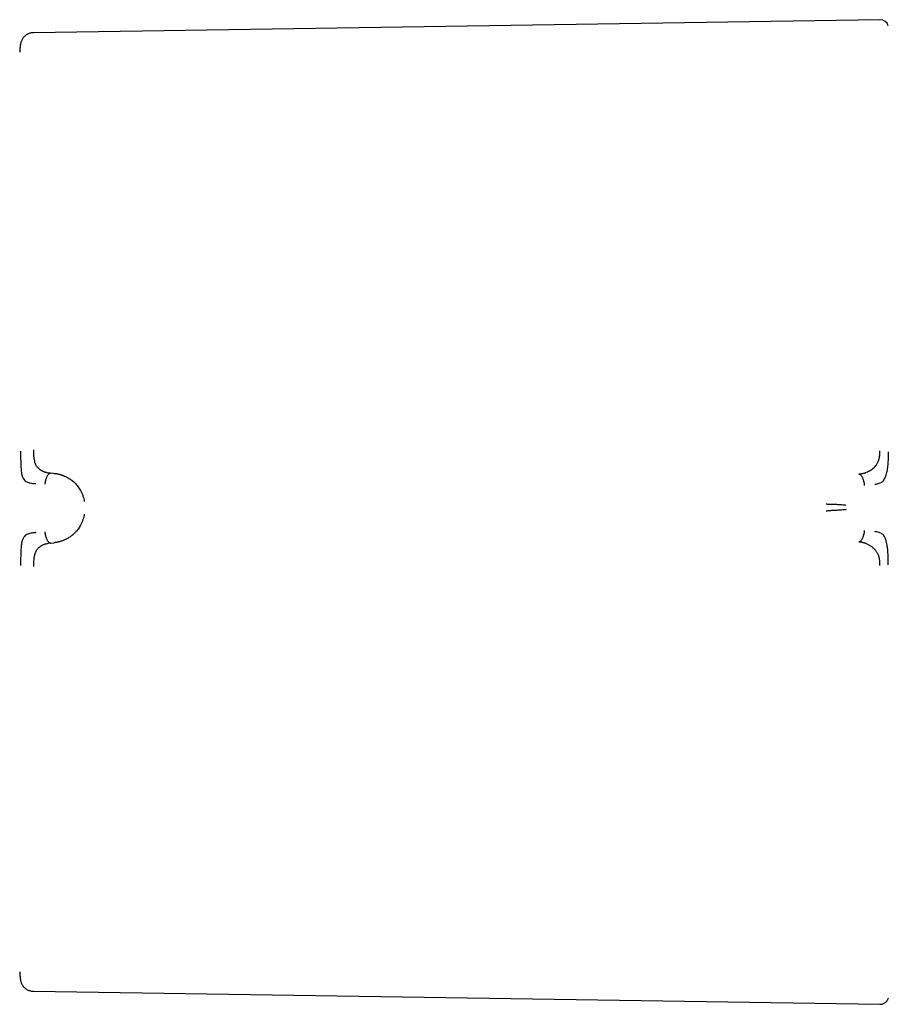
# Model space of a CAD drawing. Header units: millimetres. Extents: x 8 to 740, y 12 to 366.
# Tile 12 of 49: x 171 to 211, y 46 to 91. Entities that reach past the tile are written whole.
import ezdxf

# ---------------------------------------------------------------- set-up
doc = ezdxf.new("R2010")
doc.units = ezdxf.units.MM

msp = doc.modelspace()

# ---------------------------------------------------------------- linework, layer by layer
at = {"color": 7, "linetype": 'Continuous', "lineweight": 30}
for p, q in [((210.852, 91.202), (171.753, 90.6)), ((171.161, 90.1), (171.161, 90.1)), ((172.7, 70.246), (172.548, 70.258)), ((172.548, 67.027), (172.7, 67.042)), ((171.753, 46.324), (210.852, 45.721))]:
    msp.add_line(p, q, dxfattribs=at)
msp.add_arc((210.858, 90.806), 0.396, 16.6163, 90.8829, dxfattribs=at)
for points, knots in [([(171.753, 90.6), (171.731, 90.599), (171.686, 90.596), (171.619, 90.583), (171.552, 90.563), (171.486, 90.535), (171.423, 90.499), (171.365, 90.455), (171.313, 90.405), (171.268, 90.348), (171.229, 90.288), (171.199, 90.225), (171.175, 90.163), (171.166, 90.12), (171.161, 90.1)], [0, 0, 0, 0, 0.078958, 0.16062, 0.244342, 0.329527, 0.415705, 0.502612, 0.589422, 0.675389, 0.760342, 0.843876, 0.92543, 1, 1, 1, 1]), ([(171.162, 90.099), (171.157, 90.07), (171.141, 89.989), (171.127, 89.856), (171.122, 89.752), (171.12, 89.7)], [0, 0, 0, 0, 0.222913, 0.613437, 1, 1, 1, 1]), ([(171.161, 71.267), (171.162, 71.169), (171.162, 70.978), (171.168, 70.705), (171.18, 70.455), (171.203, 70.244), (171.244, 70.081), (171.301, 69.967), (171.372, 69.902), (171.464, 69.844), (171.579, 69.806), (171.713, 69.787), (171.801, 69.779), (171.843, 69.775), (171.856, 69.774), (171.861, 69.774), (171.862, 69.773)], [0, 0, 0, 0, 0.117772, 0.228252, 0.33124, 0.427014, 0.515099, 0.595624, 0.669421, 0.735797, 0.846044, 0.926768, 0.978141, 0.992758, 0.997301, 1, 1, 1, 1]), ([(171.753, 71.331), (171.753, 71.287), (171.754, 71.201), (171.759, 71.103), (171.764, 71.034), (171.769, 70.992), (171.774, 70.951), (171.779, 70.913), (171.79, 70.851), (171.809, 70.77), (171.839, 70.686), (171.871, 70.622), (171.901, 70.573), (171.944, 70.521), (172.001, 70.465), (172.054, 70.425), (172.091, 70.402), (172.108, 70.392), (172.125, 70.382), (172.142, 70.373), (172.16, 70.363), (172.178, 70.355), (172.197, 70.346), (172.222, 70.335), (172.259, 70.321), (172.312, 70.303), (172.378, 70.285), (172.458, 70.268), (172.516, 70.262), (172.548, 70.258)], [0, 0, 0, 0, 0.069025, 0.134226, 0.159046, 0.183078, 0.206287, 0.22865, 0.250149, 0.316401, 0.379891, 0.420809, 0.460701, 0.499516, 0.563083, 0.631484, 0.645503, 0.659713, 0.674115, 0.688707, 0.70349, 0.718464, 0.733629, 0.748983, 0.780106, 0.820964, 0.871406, 0.931199, 1, 1, 1, 1]), ([(209.873, 70.212), (209.873, 70.212), (209.876, 70.212), (209.884, 70.213), (209.901, 70.214), (209.929, 70.218), (209.963, 70.223), (210.002, 70.23), (210.043, 70.238), (210.078, 70.247), (210.105, 70.255), (210.123, 70.26), (210.142, 70.266), (210.161, 70.272), (210.181, 70.279), (210.201, 70.287), (210.251, 70.305), (210.326, 70.339), (210.398, 70.38), (210.444, 70.409), (210.466, 70.424), (210.487, 70.439), (210.507, 70.455), (210.526, 70.47), (210.566, 70.504), (210.623, 70.559), (210.683, 70.634), (210.727, 70.702), (210.759, 70.761), (210.79, 70.832), (210.817, 70.92), (210.836, 71.016), (210.846, 71.107), (210.851, 71.192), (210.852, 71.251), (210.852, 71.282)], [0, 0, 0, 0, 0.000491, 0.004709, 0.016801, 0.036349, 0.063449, 0.08868, 0.118244, 0.1522, 0.164633, 0.177573, 0.191021, 0.204979, 0.21945, 0.234434, 0.249933, 0.328151, 0.400024, 0.417785, 0.435101, 0.45197, 0.468393, 0.484369, 0.499899, 0.569641, 0.634729, 0.675595, 0.714547, 0.751696, 0.809478, 0.868786, 0.909647, 0.953487, 1, 1, 1, 1]), ([(211.237, 71.246), (211.237, 71.155), (211.235, 70.973), (211.22, 70.707), (211.193, 70.453), (211.143, 70.217), (211.083, 70.046), (211.026, 69.928), (210.945, 69.835), (210.809, 69.761), (210.681, 69.741), (210.617, 69.731)], [0, 0, 0, 0, 0.12498, 0.249974, 0.375129, 0.4995, 0.626711, 0.691987, 0.75435, 0.875912, 1, 1, 1, 1]), ([(172.548, 70.258), (172.539, 70.257), (172.521, 70.254), (172.495, 70.243), (172.47, 70.227), (172.444, 70.203), (172.417, 70.171), (172.391, 70.129), (172.366, 70.082), (172.345, 70.03), (172.326, 69.975), (172.308, 69.908), (172.292, 69.83), (172.287, 69.77), (172.284, 69.741)], [0, 0, 0, 0, 0.0560965, 0.1114538, 0.1670977, 0.2237799, 0.3017404, 0.3829006, 0.4672086, 0.5542162, 0.6432084, 0.7332982, 0.8682717, 1, 1, 1, 1]), ([(172.7, 70.246), (172.7, 70.246), (172.701, 70.246), (172.703, 70.246), (172.713, 70.245), (172.734, 70.243), (172.769, 70.239), (172.812, 70.233), (172.861, 70.225), (172.914, 70.214), (172.958, 70.204), (172.993, 70.194), (173.016, 70.188), (173.039, 70.18), (173.064, 70.172), (173.089, 70.164), (173.115, 70.154), (173.165, 70.135), (173.236, 70.105), (173.323, 70.061), (173.394, 70.019), (173.45, 69.983), (173.484, 69.959), (173.505, 69.943), (173.516, 69.935), (173.526, 69.928), (173.536, 69.92), (173.546, 69.912), (173.584, 69.882), (173.647, 69.826), (173.731, 69.739), (173.805, 69.648), (173.872, 69.554), (173.935, 69.448), (173.992, 69.331), (174.042, 69.202), (174.08, 69.073), (174.095, 68.985), (174.103, 68.943)], [0, 0, 0, 0, 0.000168, 0.001366, 0.004585, 0.016602, 0.036108, 0.063195, 0.088438, 0.118038, 0.152065, 0.164532, 0.177513, 0.191011, 0.205027, 0.219565, 0.234628, 0.250218, 0.305811, 0.357356, 0.404738, 0.433682, 0.460748, 0.467525, 0.474171, 0.480686, 0.487071, 0.493324, 0.499446, 0.559752, 0.617506, 0.67268, 0.725262, 0.775261, 0.835907, 0.893476, 0.948104, 1, 1, 1, 1]), ([(210.142, 69.69), (210.139, 69.72), (210.134, 69.781), (210.117, 69.86), (210.099, 69.927), (210.08, 69.983), (210.058, 70.035), (210.033, 70.082), (210.006, 70.124), (209.978, 70.156), (209.952, 70.18), (209.926, 70.197), (209.9, 70.208), (209.882, 70.211), (209.873, 70.212)], [0, 0, 0, 0, 0.13147, 0.266093, 0.355962, 0.444778, 0.53168, 0.615972, 0.697218, 0.775365, 0.832243, 0.888114, 0.943702, 1, 1, 1, 1]), ([(209.289, 68.767), (209.255, 68.771), (209.189, 68.777), (209.081, 68.787), (208.969, 68.795), (208.867, 68.801), (208.775, 68.806), (208.695, 68.81), (208.614, 68.813), (208.532, 68.815), (208.449, 68.816), (208.394, 68.817), (208.366, 68.817)], [0, 0, 0, 0, 0.134286, 0.265138, 0.392743, 0.517429, 0.599189, 0.680064, 0.760287, 0.840133, 0.919918, 1, 1, 1, 1]), ([(174.103, 68.367), (174.096, 68.325), (174.08, 68.237), (174.042, 68.109), (173.992, 67.98), (173.935, 67.863), (173.875, 67.76), (173.813, 67.669), (173.737, 67.572), (173.674, 67.505), (173.63, 67.462), (173.615, 67.449), (173.601, 67.435), (173.586, 67.422), (173.571, 67.41), (173.542, 67.385), (173.495, 67.348), (173.428, 67.301), (173.361, 67.26), (173.298, 67.224), (173.256, 67.202), (173.227, 67.188), (173.214, 67.182), (173.2, 67.175), (173.186, 67.169), (173.171, 67.163), (173.157, 67.157), (173.119, 67.141), (173.062, 67.12), (172.988, 67.096), (172.922, 67.079), (172.865, 67.066), (172.813, 67.056), (172.769, 67.05), (172.734, 67.045), (172.713, 67.043), (172.703, 67.042), (172.701, 67.042), (172.7, 67.042), (172.7, 67.042), (172.7, 67.042)], [0, 0, 0, 0, 0.051373, 0.105665, 0.163102, 0.223827, 0.27137, 0.320803, 0.372124, 0.442732, 0.452222, 0.461768, 0.471368, 0.481024, 0.490735, 0.500501, 0.537698, 0.579265, 0.625137, 0.657731, 0.692132, 0.7001, 0.708157, 0.716302, 0.724536, 0.732857, 0.741265, 0.74976, 0.79759, 0.84013, 0.877473, 0.909711, 0.93693, 0.964012, 0.983495, 0.995471, 0.998664, 0.999564, 0.99984, 1, 1, 1, 1]), ([(209.293, 68.573), (209.259, 68.568), (209.192, 68.559), (209.083, 68.55), (208.971, 68.543), (208.868, 68.538), (208.776, 68.533), (208.696, 68.529), (208.615, 68.524), (208.533, 68.518), (208.45, 68.511), (208.394, 68.504), (208.367, 68.501)], [0, 0, 0, 0, 0.134303, 0.26534, 0.393205, 0.518102, 0.599917, 0.680753, 0.760843, 0.840485, 0.920053, 1, 1, 1, 1]), ([(171.862, 67.509), (171.858, 67.508), (171.838, 67.506), (171.794, 67.501), (171.724, 67.494), (171.635, 67.481), (171.54, 67.458), (171.45, 67.422), (171.37, 67.369), (171.3, 67.301), (171.243, 67.184), (171.203, 67.018), (171.179, 66.806), (171.168, 66.555), (171.162, 66.282), (171.162, 66.092), (171.161, 65.993)], [0, 0, 0, 0, 0.007539, 0.032602, 0.07418, 0.124929, 0.188679, 0.265565, 0.331914, 0.405634, 0.486045, 0.573984, 0.669568, 0.772326, 0.882537, 1, 1, 1, 1]), ([(172.284, 67.548), (172.287, 67.519), (172.292, 67.459), (172.308, 67.38), (172.326, 67.313), (172.345, 67.258), (172.366, 67.206), (172.391, 67.159), (172.417, 67.117), (172.444, 67.084), (172.47, 67.06), (172.495, 67.043), (172.521, 67.032), (172.539, 67.029), (172.548, 67.027)], [0, 0, 0, 0, 0.131728, 0.266702, 0.356792, 0.445784, 0.532791, 0.617099, 0.69826, 0.77622, 0.832902, 0.888546, 0.943904, 1, 1, 1, 1]), ([(209.873, 67.082), (209.882, 67.084), (209.9, 67.087), (209.926, 67.099), (209.952, 67.115), (209.978, 67.14), (210.006, 67.172), (210.033, 67.215), (210.058, 67.262), (210.08, 67.315), (210.099, 67.37), (210.118, 67.438), (210.135, 67.517), (210.14, 67.578), (210.143, 67.607)], [0, 0, 0, 0, 0.056298, 0.111886, 0.167756, 0.224635, 0.302783, 0.384029, 0.468321, 0.555223, 0.64404, 0.733909, 0.868531, 1, 1, 1, 1]), ([(211.237, 66.026), (211.237, 66.119), (211.236, 66.305), (211.226, 66.516), (211.217, 66.647), (211.211, 66.713), (211.204, 66.784), (211.191, 66.884), (211.173, 66.982), (211.153, 67.069), (211.133, 67.14), (211.113, 67.2), (211.094, 67.248), (211.069, 67.306), (211.032, 67.376), (210.947, 67.464), (210.809, 67.531), (210.682, 67.55), (210.617, 67.56)], [0, 0, 0, 0, 0.125554, 0.251039, 0.290001, 0.310057, 0.344618, 0.393554, 0.456767, 0.493798, 0.534579, 0.576341, 0.60187, 0.627562, 0.693703, 0.759502, 0.875658, 1, 1, 1, 1]), ([(172.548, 67.027), (172.518, 67.024), (172.463, 67.017), (172.388, 67), (172.336, 66.986), (172.304, 66.975), (172.288, 66.97), (172.274, 66.965), (172.26, 66.96), (172.248, 66.955), (172.236, 66.951), (172.225, 66.946), (172.19, 66.931), (172.133, 66.903), (172.059, 66.856), (171.993, 66.803), (171.935, 66.745), (171.884, 66.677), (171.852, 66.614), (171.832, 66.565), (171.821, 66.534), (171.811, 66.501), (171.801, 66.467), (171.793, 66.431), (171.782, 66.376), (171.77, 66.296), (171.76, 66.188), (171.754, 66.067), (171.753, 65.981), (171.753, 65.937)], [0, 0, 0, 0, 0.064483, 0.121146, 0.169699, 0.182428, 0.194431, 0.205703, 0.216244, 0.226049, 0.235116, 0.243443, 0.251028, 0.319255, 0.38355, 0.443931, 0.500485, 0.559082, 0.620049, 0.640929, 0.662103, 0.683581, 0.705368, 0.72747, 0.749885, 0.805219, 0.865757, 0.930963, 1, 1, 1, 1]), ([(210.852, 65.996), (210.852, 66.026), (210.852, 66.087), (210.847, 66.174), (210.838, 66.255), (210.825, 66.33), (210.808, 66.399), (210.788, 66.456), (210.765, 66.506), (210.741, 66.553), (210.711, 66.602), (210.679, 66.649), (210.645, 66.693), (210.612, 66.731), (210.579, 66.767), (210.542, 66.801), (210.501, 66.835), (210.453, 66.87), (210.402, 66.904), (210.346, 66.937), (210.286, 66.967), (210.233, 66.991), (210.186, 67.009), (210.145, 67.024), (210.11, 67.035), (210.084, 67.042), (210.068, 67.047), (210.052, 67.051), (210.035, 67.055), (210.018, 67.059), (210, 67.063), (209.981, 67.067), (209.956, 67.071), (209.927, 67.076), (209.9, 67.08), (209.883, 67.081), (209.876, 67.082), (209.874, 67.082), (209.873, 67.082), (209.873, 67.082), (209.873, 67.082), (209.873, 67.082), (209.873, 67.082)], [0, 0, 0, 0, 0.046698, 0.091618, 0.134505, 0.175194, 0.213614, 0.249779, 0.276951, 0.307118, 0.340349, 0.376695, 0.409342, 0.4408, 0.471044, 0.500021, 0.535936, 0.574169, 0.614719, 0.657569, 0.702695, 0.750057, 0.775296, 0.805099, 0.8394, 0.850353, 0.861686, 0.873397, 0.885483, 0.89794, 0.910765, 0.923954, 0.937503, 0.96472, 0.984149, 0.995887, 0.998893, 0.999683, 0.9999, 0.999964, 0.999986, 1, 1, 1, 1]), ([(171.12, 47.224), (171.122, 47.172), (171.127, 47.068), (171.141, 46.934), (171.157, 46.853), (171.163, 46.824)], [0, 0, 0, 0, 0.385891, 0.7757371, 1, 1, 1, 1]), ([(171.162, 46.824), (171.166, 46.802), (171.176, 46.755), (171.203, 46.685), (171.239, 46.615), (171.286, 46.549), (171.342, 46.489), (171.404, 46.438), (171.471, 46.396), (171.54, 46.364), (171.611, 46.342), (171.682, 46.327), (171.729, 46.325), (171.753, 46.324)], [0, 0, 0, 0, 0.07965, 0.171374, 0.265818, 0.362284, 0.459973, 0.558024, 0.65002, 0.740836, 0.82981, 0.916359, 1, 1, 1, 1]), ([(210.852, 45.721), (210.87, 45.722), (210.908, 45.723), (210.964, 45.735), (211.019, 45.754), (211.072, 45.783), (211.12, 45.819), (211.161, 45.861), (211.195, 45.907), (211.222, 45.957), (211.233, 45.992), (211.239, 46.009)], [0, 0, 0, 0, 0.106678, 0.217357, 0.331052, 0.446596, 0.562697, 0.675988, 0.787327, 0.895627, 1, 1, 1, 1])]:
    msp.add_open_spline(points, degree=3, knots=knots, dxfattribs=at)

doc.saveas('drawing.dxf')
